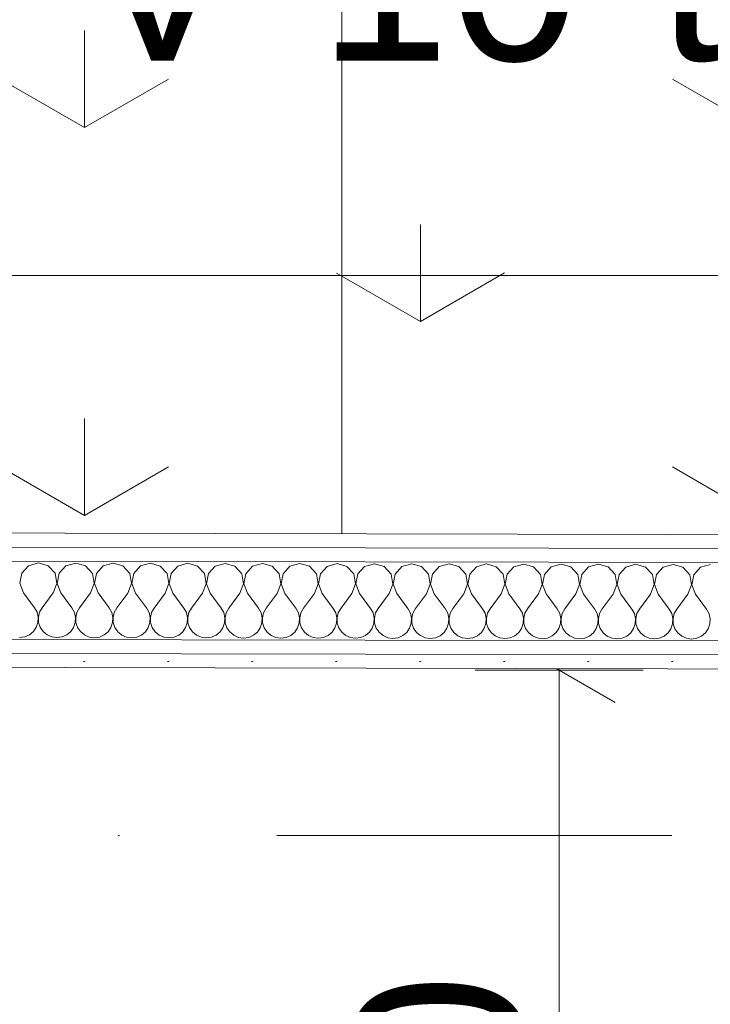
# Model space of a CAD drawing. Header units: millimetres. Extents: x -2532 to 181134, y -4151 to 53885.
# Tile 117 of 165: x 23643 to 24259, y 3894 to 4773. Entities that reach past the tile are written whole.
import ezdxf
from ezdxf.enums import TextEntityAlignment as Align

# ---------------------------------------------------------------- set-up
doc = ezdxf.new("R2010")
doc.units = ezdxf.units.MM
doc.header["$MEASUREMENT"] = 0
doc.linetypes.add('Dot & Dashed', pattern=[670.277762, 352.777767, -176.388884, 0, -141.111112])
doc.linetypes.add('Wipeout_Contour', pattern=[1000, 0, -1000])
for name, color, linetype in [('AR - Teljed', 7, 'Continuous'), ('New_AR - Seinad SS.ol', 7, 'Continuous'), ('New_SA - ripplaed', 7, 'Continuous'), ('SA - tähistused - valgustus', 7, 'Continuous')]:
    doc.layers.add(name, color=color, linetype=linetype)
for name, color, linetype, lineweight in [('AR - Teljed_Pen_No__4', 8, 'Continuous', 13), ('New_AR - Seinad SS.ol_Pen_No__207', 5, 'Continuous', 13), ('New_SA - ripplaed_Pen_No__207', 5, 'Continuous', 9), ('SA - tähistused - valgustus_Pen_No__105', 30, 'Continuous', 5)]:
    doc.layers.add(name, color=color, linetype=linetype, lineweight=lineweight)
doc.styles.add('GENERATED_STYLE_1', font='txt')
doc.styles.add('GENERATED_STYLE_3', font='txt')
doc.dimstyles.new('GENERATED_STYLE__1', dxfattribs={"dimtxt": 150, "dimasz": 76, "dimexe": 0.18, "dimexo": 0.0625, "dimgap": 0.09, "dimtad": 1, "dimdec": 0, "dimzin": 0, "dimdsep": 46, "dimtxsty": 'GENERATED_STYLE_3', "dimblk": 'ARROWHEAD_2', "dimblk1": 'ARROWHEAD_2', "dimblk2": 'ARROWHEAD_2', "dimcen": 0.09, "dimse1": 1, "dimse2": 1, "dimclrd": 256, "dimclre": 256, "dimclrt": 256, "dimadec": 0, "dimazin": 0, "dimtfac": 1, "dimtdec": 4, "dimtmove": 0, "dimatfit": 3, "dimfxl": 0, "dimtolj": 1, "dimtzin": 0, "dimarcsym": 0})
doc.dimstyles.new('GENERATED_STYLE__2', dxfattribs={"dimtxt": 150, "dimasz": 76, "dimexe": 0.18, "dimexo": 0.0625, "dimgap": 0.09, "dimtad": 1, "dimtih": 1, "dimtoh": 1, "dimdec": 0, "dimzin": 0, "dimdsep": 46, "dimtxsty": 'GENERATED_STYLE_3', "dimblk": 'ARROWHEAD_2', "dimblk1": 'ARROWHEAD_2', "dimblk2": 'ARROWHEAD_2', "dimcen": 0.09, "dimse1": 1, "dimse2": 1, "dimclrd": 256, "dimclre": 256, "dimclrt": 256, "dimadec": 0, "dimazin": 0, "dimtfac": 1, "dimtdec": 4, "dimtmove": 0, "dimatfit": 3, "dimfxl": 0, "dimtolj": 1, "dimtzin": 0, "dimarcsym": 0})
pattern_1 = [(90, (0, 0), (-600, 0), [86.6025, -259.808]), (90, (300, 173.2), (-600, 0), [86.6025, -259.808]), (30, (0, 0), (-300, 519.615), [86.6025, -259.808]), (30, (0, 346.4), (-300, 519.615), [86.6025, -259.808]), (150, (0, 0), (300, 519.615), [86.6025, -259.808]), (150, (0, 346.4), (300, 519.615), [86.6025, -259.808])]
pattern_2 = [(0, (0, 0), (0, 75), [0, -75])]

# ---------------------------------------------------------------- blocks, each defined once
blk = doc.blocks.new('Slab_105_1', base_point=(23930.24, 4314.17))
at = {"layer": 'New_SA - ripplaed_Pen_No__207', "linetype": 'Continuous'}
h = blk.add_hatch(dxfattribs=at)
h.set_pattern_fill('Grass_0001', color=256, style=0, pattern_type=2)
h.set_pattern_definition(pattern_1)
h.paths.add_polyline_path([(23930.24, 4314.17), (23930.24, 5512.38), (22730.24, 5512.38), (22730.24, 4316.76)])
at = {"layer": 'New_SA - ripplaed_Pen_No__207', "linetype": 'Continuous', "flags": 128}
blk.add_lwpolyline([(23930.24, 4314.17), (23930.24, 5512.38), (22730.24, 5512.38), (22730.24, 4316.76)], close=True, dxfattribs=at)
blk = doc.blocks.new('Slab_109_1', base_point=(24759.78, 4312.38))
at = {"layer": 'New_SA - ripplaed_Pen_No__207', "linetype": 'Continuous'}
h = blk.add_hatch(dxfattribs=at)
h.set_pattern_fill('Grass_0001', color=256, style=0, pattern_type=2)
h.set_pattern_definition(pattern_1)
h.paths.add_polyline_path([(24759.78, 4312.38), (25130.24, 4312.38), (25130.24, 5512.38), (23930.24, 5512.38), (23930.24, 4314.17)])
at = {"layer": 'New_SA - ripplaed_Pen_No__207', "linetype": 'Continuous', "flags": 128}
blk.add_lwpolyline([(24759.78, 4312.38), (25130.24, 4312.38), (25130.24, 5512.38), (23930.24, 5512.38), (23930.24, 4314.17)], close=True, dxfattribs=at)
blk = doc.blocks.new('Standard grid marker')
at = {"layer": 'AR - Teljed_Pen_No__4', "linetype": 'Dot & Dashed'}
blk.add_line((1000, 0), (44867.92, 0), dxfattribs=at)
at = {"layer": 'AR - Teljed_Pen_No__4', "style": 'GENERATED_STYLE_1'}
for tag, p in [('AC_MarkerText_1_0', (-300, 14.29)), ('AC_MarkerText_1_1', (46167.92, 14.29))]:
    blk.add_attdef(tag, text='', height=250, dxfattribs=at).set_placement(p, align=Align.MIDDLE_CENTER)
blk = doc.blocks.new('*D2133')
at = {"layer": 'SA - tähistused - valgustus_Pen_No__105', "linetype": 'Continuous'}
for p, q in [((24124.21, 4192.38), (24124.21, 4241.28)), ((24174.21, 4163.51), (24074.21, 4221.25)), ((24199.21, 4192.38), (24049.21, 4192.38)), ((24124.21, 3292.38), (24124.21, 4192.38)), ((24074.21, 3321.25), (24174.21, 3263.51)), ((24199.21, 3292.38), (24049.21, 3292.38))]:
    blk.add_line(p, q, dxfattribs=at)
at = {"layer": 'SA - tähistused - valgustus_Pen_No__105', "insert": (24094.21, 3571.63), "char_height": 150, "attachment_point": 7, "rotation": 90, "style": 'GENERATED_STYLE_3'}
blk.add_mtext('\\A1;{\\pql;\\fArial|b0|i0|c0|p34;900}', dxfattribs=at)
blk = doc.blocks.new('ARROWHEAD_2')
at = {"linetype": 'Continuous'}
for p, q in [((-0.378, -0.655), (0.378, 0.655)), ((0, 0), (-1, 0))]:
    blk.add_line(p, q, dxfattribs=at)
blk = doc.blocks.new('*D2136')
at = {"layer": 'SA - tähistused - valgustus_Pen_No__105', "linetype": 'Continuous'}
for p, q in [((22859.69, 1122.05), (22859.69, 1272.05)), ((24759.52, 1122.05), (24759.52, 1272.05)), ((22888.56, 1247.05), (22830.82, 1147.05)), ((24730.65, 1147.05), (24788.38, 1247.05)), ((22859.69, 1197.05), (24759.52, 1197.05)), ((24759.52, 1197.05), (24808.42, 1197.05))]:
    blk.add_line(p, q, dxfattribs=at)
at = {"layer": 'SA - tähistused - valgustus_Pen_No__105', "insert": (23553.15, 1227.05), "char_height": 150, "attachment_point": 7, "style": 'GENERATED_STYLE_3'}
blk.add_mtext('\\A1;{\\pql;\\fArial|b0|i0|c0|p34;1\xa0900}', dxfattribs=at)
blk = doc.blocks.new('*D2152')
at = {"layer": 'SA - tähistused - valgustus_Pen_No__105', "linetype": 'Continuous'}
for p, q in [((19109.59, 4469.85), (19109.59, 4619.85)), ((24759.78, 4469.85), (24759.78, 4619.85)), ((19138.46, 4594.85), (19080.73, 4494.85)), ((24730.91, 4494.85), (24788.64, 4594.85)), ((19060.69, 4544.85), (19109.59, 4544.85)), ((19109.59, 4544.85), (24759.78, 4544.85)), ((24759.78, 4544.85), (24808.68, 4544.85))]:
    blk.add_line(p, q, dxfattribs=at)
at = {"layer": 'SA - tähistused - valgustus_Pen_No__105', "insert": (21678.23, 4574.85), "char_height": 150, "attachment_point": 7, "style": 'GENERATED_STYLE_3'}
blk.add_mtext('\\A1;{\\pql;\\fArial|b0|i0|c0|p34;5\xa0650}', dxfattribs=at)
blk = doc.blocks.new('Label_350_1', base_point=(24060.17, 4585.32))
at = {"layer": 'SA - tähistused - valgustus_Pen_No__105', "insert": (23700.17, 4886.76), "char_height": 150, "attachment_point": 1, "style": 'GENERATED_STYLE_3'}
blk.add_mtext('\\A1;{\\pql;\\pt0,105000;\\fArial|b0|i0|c0|p34;V-10-tk\\fArial|b0|i0|c0|p34;\\A1{\\H.66x;\\S^  ;}\\fArial|b0|i0|c0|p34;\\fArial|b0|i0|c0|p34;\\A1{\\H.66x;\\S^  ;}\\fArial|b0|i0|c0|p34; \\fArial|b0|i0|c0|p34;\\fArial|b0|i0|c0|p34;\\fArial|b0|i0|c0|p34;\\fArial|b0|i0|c0|p34;\\fArial|b0|i0|c0|p34;\\fArial|b0|i0|c0|p34;\\fArial|b0|i0|c0|p34;\\fArial|b0|i0|c0|p34;\\fArial|b0|i0|c0|p34;\\fArial|b0|i0|c0|p34;\\fArial|b0|i0|c0|p34;\\fArial|b0|i0|c0|p34;\\fArial|b0|i0|c0|p34;\\fArial|b0|i0|c0|p34;\\fArial|b0|i0|c0|p34;\\fArial|b0|i0|c0|p34;\\fArial|b0|i0|c0|p34;\\fArial|b0|i0|c0|p34;\\fArial|b0|i0|c0|p34;\\fArial|b0|i0|c0|p34;\\fArial|b0|i0|c0|p34;\\fArial|b0|i0|c0|p34;\\fArial|b0|i0|c0|p34;\\fArial|b0|i0|c0|p34;\\fArial|b0|i0|c0|p34;\\fArial|b0|i0|c0|p34;\\fArial|b0|i0|c0|p34;\\fArial|b0|i0|c0|p34;\\fArial|b0|i0|c0|p34;\\fArial|b0|i0|c0|p34;\\fArial|b0|i0|c0|p34;\\fArial|b0|i0|c0|p34;\\fArial|b0|i0|c0|p34;\\fArial|b0|i0|c0|p34;\\fArial|b0|i0|c0|p34;\\fArial|b0|i0|c0|p34;\\fArial|b0|i0|c0|p34;\\fArial|b0|i0|c0|p34;\\fArial|b0|i0|c0|p34;\\fArial|b0|i0|c0|p34;\\fArial|b0|i0|c0|p34;\\fArial|b0|i0|c0|p34;\\fArial|b0|i0|c0|p34;}', dxfattribs=at)
blk = doc.blocks.new('*X2778')
at = {"layer": 'New_AR - Seinad SS.ol_Pen_No__207', "linetype": 'Continuous'}
for p, q in [((23650.55, 4285.62), (23644.39, 4278.91)), ((23659.32, 4288.09), (23650.55, 4285.62)), ((23668.07, 4285.58), (23659.32, 4288.09)), ((23674.2, 4278.84), (23668.07, 4285.58)), ((23683.88, 4285.55), (23677.72, 4278.84)), ((23692.65, 4288.02), (23683.88, 4285.55)), ((23701.41, 4285.51), (23692.65, 4288.02)), ((23707.54, 4278.77), (23701.41, 4285.51)), ((23717.22, 4285.47), (23711.06, 4278.76)), ((23725.98, 4287.94), (23717.22, 4285.47)), ((23734.74, 4285.44), (23725.98, 4287.94)), ((23740.87, 4278.7), (23734.74, 4285.44)), ((23750.55, 4285.4), (23744.39, 4278.69)), ((23759.32, 4287.87), (23750.55, 4285.4)), ((23768.07, 4285.36), (23759.32, 4287.87)), ((23774.2, 4278.63), (23768.07, 4285.36)), ((23783.88, 4285.33), (23777.72, 4278.62)), ((23792.65, 4287.8), (23783.88, 4285.33)), ((23801.41, 4285.29), (23792.65, 4287.8)), ((23807.54, 4278.55), (23801.41, 4285.29)), ((23817.22, 4285.26), (23811.06, 4278.55)), ((23825.98, 4287.73), (23817.22, 4285.26)), ((23834.74, 4285.22), (23825.98, 4287.73)), ((23840.87, 4278.48), (23834.74, 4285.22)), ((23850.55, 4285.19), (23844.39, 4278.48)), ((23859.32, 4287.66), (23850.55, 4285.19)), ((23868.07, 4285.15), (23859.32, 4287.66)), ((23874.2, 4278.41), (23868.07, 4285.15)), ((23883.88, 4285.11), (23877.72, 4278.4)), ((23892.65, 4287.58), (23883.88, 4285.11)), ((23901.41, 4285.08), (23892.65, 4287.58)), ((23907.54, 4278.34), (23901.41, 4285.08)), ((23917.22, 4285.04), (23911.06, 4278.33)), ((23925.98, 4287.51), (23917.22, 4285.04)), ((23934.74, 4285), (23925.98, 4287.51)), ((23940.87, 4278.27), (23934.74, 4285)), ((23950.55, 4284.97), (23944.39, 4278.26)), ((23959.32, 4287.44), (23950.55, 4284.97)), ((23968.07, 4284.93), (23959.32, 4287.44)), ((23974.2, 4278.19), (23968.07, 4284.93)), ((23983.88, 4284.9), (23977.72, 4278.19)), ((23992.65, 4287.37), (23983.88, 4284.9)), ((24001.41, 4284.86), (23992.65, 4287.37)), ((24007.54, 4278.12), (24001.41, 4284.86)), ((24017.22, 4284.83), (24011.06, 4278.12)), ((24025.98, 4287.3), (24017.22, 4284.83)), ((24034.74, 4284.79), (24025.98, 4287.3)), ((24040.87, 4278.05), (24034.74, 4284.79)), ((24050.55, 4284.75), (24044.39, 4278.04)), ((24059.32, 4287.22), (24050.55, 4284.75)), ((24068.07, 4284.72), (24059.32, 4287.22)), ((24074.2, 4277.98), (24068.07, 4284.72)), ((24083.88, 4284.68), (24077.72, 4277.97)), ((24092.65, 4287.15), (24083.88, 4284.68)), ((24101.41, 4284.64), (24092.65, 4287.15)), ((24107.54, 4277.91), (24101.41, 4284.64)), ((24117.22, 4284.61), (24111.06, 4277.9)), ((24125.98, 4287.08), (24117.22, 4284.61)), ((24134.74, 4284.57), (24125.98, 4287.08)), ((24140.87, 4277.83), (24134.74, 4284.57)), ((24150.55, 4284.54), (24144.39, 4277.83)), ((24159.32, 4287.01), (24150.55, 4284.54)), ((24168.07, 4284.5), (24159.32, 4287.01)), ((24174.2, 4277.76), (24168.07, 4284.5)), ((24183.88, 4284.47), (24177.72, 4277.76)), ((24192.65, 4286.94), (24183.88, 4284.47)), ((24201.41, 4284.43), (24192.65, 4286.94)), ((24207.54, 4277.69), (24201.41, 4284.43)), ((24217.22, 4284.39), (24211.06, 4277.68)), ((24225.98, 4286.86), (24217.22, 4284.39)), ((24234.74, 4284.36), (24225.98, 4286.86)), ((24240.87, 4277.62), (24234.74, 4284.36)), ((24250.55, 4284.32), (24244.39, 4277.61)), ((24259.32, 4286.79), (24250.55, 4284.32)), ((23644.39, 4278.91), (23642.68, 4269.96)), ((23675.88, 4269.89), (23674.2, 4278.84)), ((23677.72, 4278.84), (23676.01, 4269.89)), ((23709.21, 4269.82), (23707.54, 4278.77)), ((23711.06, 4278.76), (23709.35, 4269.82)), ((23742.54, 4269.74), (23740.87, 4278.7)), ((23744.39, 4278.69), (23742.68, 4269.74)), ((23775.88, 4269.67), (23774.2, 4278.63)), ((23777.72, 4278.62), (23776.01, 4269.67)), ((23809.21, 4269.6), (23807.54, 4278.55)), ((23811.06, 4278.55), (23809.35, 4269.6)), ((23842.54, 4269.53), (23840.87, 4278.48)), ((23844.39, 4278.48), (23842.68, 4269.53)), ((23875.88, 4269.46), (23874.2, 4278.41)), ((23877.72, 4278.4), (23876.01, 4269.46)), ((23909.21, 4269.38), (23907.54, 4278.34)), ((23911.06, 4278.33), (23909.34, 4269.38)), ((23942.54, 4269.31), (23940.87, 4278.27)), ((23944.39, 4278.26), (23942.68, 4269.31)), ((23975.88, 4269.24), (23974.2, 4278.19)), ((23977.72, 4278.19), (23976.01, 4269.24)), ((24009.21, 4269.17), (24007.54, 4278.12)), ((24011.06, 4278.12), (24009.34, 4269.17)), ((24042.54, 4269.1), (24040.87, 4278.05)), ((24044.39, 4278.04), (24042.68, 4269.1)), ((24075.88, 4269.02), (24074.2, 4277.98)), ((24077.72, 4277.97), (24076.01, 4269.02)), ((24109.21, 4268.95), (24107.54, 4277.91)), ((24111.06, 4277.9), (24109.34, 4268.95)), ((24142.54, 4268.88), (24140.87, 4277.83)), ((24144.39, 4277.83), (24142.68, 4268.88)), ((24175.88, 4268.81), (24174.2, 4277.76)), ((24177.72, 4277.76), (24176.01, 4268.81)), ((24209.21, 4268.74), (24207.54, 4277.69)), ((24211.06, 4277.68), (24209.34, 4268.74)), ((24242.54, 4268.66), (24240.87, 4277.62)), ((24244.39, 4277.61), (24242.68, 4268.66)), ((23642.68, 4269.96), (23645.93, 4261.45)), ((23672.59, 4261.39), (23675.88, 4269.89)), ((23676.01, 4269.89), (23679.26, 4261.38)), ((23705.93, 4261.32), (23709.21, 4269.82)), ((23709.35, 4269.82), (23712.59, 4261.31)), ((23739.26, 4261.25), (23742.54, 4269.74)), ((23742.68, 4269.74), (23745.93, 4261.23)), ((23772.59, 4261.18), (23775.88, 4269.67)), ((23776.01, 4269.67), (23779.26, 4261.16)), ((23805.93, 4261.1), (23809.21, 4269.6)), ((23809.35, 4269.6), (23812.59, 4261.09)), ((23839.26, 4261.03), (23842.54, 4269.53)), ((23842.68, 4269.53), (23845.93, 4261.02)), ((23872.59, 4260.96), (23875.88, 4269.46)), ((23876.01, 4269.46), (23879.26, 4260.95)), ((23905.93, 4260.89), (23909.21, 4269.38)), ((23909.34, 4269.38), (23912.59, 4260.87)), ((23939.26, 4260.82), (23942.54, 4269.31)), ((23942.68, 4269.31), (23945.93, 4260.8)), ((23972.59, 4260.74), (23975.88, 4269.24)), ((23976.01, 4269.24), (23979.26, 4260.73)), ((24005.93, 4260.67), (24009.21, 4269.17)), ((24009.34, 4269.17), (24012.59, 4260.66)), ((24039.26, 4260.6), (24042.54, 4269.1)), ((24042.68, 4269.1), (24045.93, 4260.59)), ((24072.59, 4260.53), (24075.88, 4269.02)), ((24076.01, 4269.02), (24079.26, 4260.51)), ((24105.93, 4260.46), (24109.21, 4268.95)), ((24109.34, 4268.95), (24112.59, 4260.44)), ((24139.26, 4260.38), (24142.54, 4268.88)), ((24142.68, 4268.88), (24145.93, 4260.37)), ((24172.59, 4260.31), (24175.88, 4268.81)), ((24176.01, 4268.81), (24179.26, 4260.3)), ((24205.93, 4260.24), (24209.21, 4268.74)), ((24209.34, 4268.74), (24212.59, 4260.23)), ((24239.26, 4260.17), (24242.54, 4268.66)), ((24242.68, 4268.66), (24245.93, 4260.15)), ((23645.93, 4261.45), (23655.9, 4248.1)), ((23672.59, 4261.39), (23662.56, 4248.08)), ((23679.26, 4261.38), (23689.23, 4248.02)), ((23705.93, 4261.32), (23695.9, 4248.01)), ((23712.59, 4261.31), (23722.56, 4247.95)), ((23739.26, 4261.25), (23729.23, 4247.94)), ((23745.93, 4261.23), (23755.9, 4247.88)), ((23772.59, 4261.18), (23762.56, 4247.87)), ((23779.26, 4261.16), (23789.23, 4247.81)), ((23805.93, 4261.1), (23795.9, 4247.79)), ((23812.59, 4261.09), (23822.56, 4247.74)), ((23839.26, 4261.03), (23829.23, 4247.72)), ((23845.93, 4261.02), (23855.9, 4247.66)), ((23872.59, 4260.96), (23862.56, 4247.65)), ((23879.26, 4260.95), (23889.23, 4247.59)), ((23905.93, 4260.89), (23895.9, 4247.58)), ((23912.59, 4260.87), (23922.56, 4247.52)), ((23939.26, 4260.82), (23929.23, 4247.51)), ((23945.93, 4260.8), (23955.9, 4247.45)), ((23972.59, 4260.74), (23962.56, 4247.43)), ((23979.26, 4260.73), (23989.23, 4247.38)), ((24005.93, 4260.67), (23995.9, 4247.36)), ((24012.59, 4260.66), (24022.56, 4247.3)), ((24039.26, 4260.6), (24029.23, 4247.29)), ((24045.93, 4260.59), (24055.9, 4247.23)), ((24072.59, 4260.53), (24062.56, 4247.22)), ((24079.26, 4260.51), (24089.23, 4247.16)), ((24105.93, 4260.46), (24095.9, 4247.15)), ((24112.59, 4260.44), (24122.56, 4247.09)), ((24139.26, 4260.38), (24129.23, 4247.07)), ((24145.93, 4260.37), (24155.9, 4247.02)), ((24172.59, 4260.31), (24162.56, 4247)), ((24179.26, 4260.3), (24189.23, 4246.94)), ((24205.93, 4260.24), (24195.9, 4246.93)), ((24212.59, 4260.23), (24222.56, 4246.87)), ((24239.26, 4260.17), (24229.23, 4246.86)), ((24245.93, 4260.15), (24255.9, 4246.8)), ((23658.11, 4244.07), (23655.9, 4248.1)), ((23662.56, 4248.08), (23660.33, 4244.06)), ((23691.45, 4243.99), (23689.23, 4248.02)), ((23695.9, 4248.01), (23693.66, 4243.99)), ((23724.78, 4243.92), (23722.56, 4247.95)), ((23729.23, 4247.94), (23727, 4243.92)), ((23758.11, 4243.85), (23755.9, 4247.88)), ((23762.56, 4247.87), (23760.33, 4243.85)), ((23791.45, 4243.78), (23789.23, 4247.81)), ((23795.9, 4247.79), (23793.66, 4243.77)), ((23824.78, 4243.71), (23822.56, 4247.74)), ((23829.23, 4247.72), (23827, 4243.7)), ((23858.11, 4243.63), (23855.9, 4247.66)), ((23862.56, 4247.65), (23860.33, 4243.63)), ((23891.45, 4243.56), (23889.23, 4247.59)), ((23895.9, 4247.58), (23893.66, 4243.56)), ((23924.78, 4243.49), (23922.56, 4247.52)), ((23929.23, 4247.51), (23927, 4243.49)), ((23958.11, 4243.42), (23955.9, 4247.45)), ((23962.56, 4247.43), (23960.33, 4243.41)), ((23991.45, 4243.35), (23989.23, 4247.38)), ((23995.9, 4247.36), (23993.66, 4243.34)), ((24024.78, 4243.27), (24022.56, 4247.3)), ((24029.23, 4247.29), (24027, 4243.27)), ((24058.11, 4243.2), (24055.9, 4247.23)), ((24062.56, 4247.22), (24060.33, 4243.2)), ((24091.45, 4243.13), (24089.23, 4247.16)), ((24095.9, 4247.15), (24093.66, 4243.13)), ((24124.78, 4243.06), (24122.56, 4247.09)), ((24129.23, 4247.07), (24127, 4243.05)), ((24158.11, 4242.99), (24155.9, 4247.02)), ((24162.56, 4247), (24160.33, 4242.98)), ((24191.45, 4242.91), (24189.23, 4246.94)), ((24195.9, 4246.93), (24193.66, 4242.91)), ((24224.78, 4242.84), (24222.56, 4246.87)), ((24229.23, 4246.86), (24227, 4242.84)), ((24258.11, 4242.77), (24255.9, 4246.8)), ((23659.15, 4239.59), (23658.11, 4244.07)), ((23658.91, 4234.99), (23659.15, 4239.59)), ((23660.33, 4244.06), (23659.28, 4239.58)), ((23659.28, 4239.58), (23659.49, 4234.99)), ((23692.48, 4239.51), (23691.45, 4243.99)), ((23692.25, 4234.92), (23692.48, 4239.51)), ((23693.66, 4243.99), (23692.61, 4239.51)), ((23692.61, 4239.51), (23692.83, 4234.92)), ((23725.81, 4239.44), (23724.78, 4243.92)), ((23725.58, 4234.85), (23725.81, 4239.44)), ((23727, 4243.92), (23725.95, 4239.44)), ((23725.95, 4239.44), (23726.16, 4234.85)), ((23759.15, 4239.37), (23758.11, 4243.85)), ((23758.91, 4234.78), (23759.15, 4239.37)), ((23760.33, 4243.85), (23759.28, 4239.37)), ((23759.28, 4239.37), (23759.49, 4234.78)), ((23792.48, 4239.3), (23791.45, 4243.78)), ((23792.25, 4234.7), (23792.48, 4239.3)), ((23793.66, 4243.77), (23792.61, 4239.3)), ((23792.61, 4239.3), (23792.83, 4234.7)), ((23825.81, 4239.23), (23824.78, 4243.71)), ((23825.58, 4234.63), (23825.81, 4239.23)), ((23827, 4243.7), (23825.95, 4239.22)), ((23825.95, 4239.22), (23826.16, 4234.63)), ((23859.14, 4239.15), (23858.11, 4243.63)), ((23858.91, 4234.56), (23859.14, 4239.15)), ((23860.33, 4243.63), (23859.28, 4239.15)), ((23859.28, 4239.15), (23859.49, 4234.56)), ((23892.48, 4239.08), (23891.45, 4243.56)), ((23892.25, 4234.49), (23892.48, 4239.08)), ((23893.66, 4243.56), (23892.61, 4239.08)), ((23892.61, 4239.08), (23892.83, 4234.49)), ((23925.81, 4239.01), (23924.78, 4243.49)), ((23925.58, 4234.42), (23925.81, 4239.01)), ((23927, 4243.49), (23925.95, 4239.01)), ((23925.95, 4239.01), (23926.16, 4234.42)), ((23959.14, 4238.94), (23958.11, 4243.42)), ((23958.91, 4234.34), (23959.14, 4238.94)), ((23960.33, 4243.41), (23959.28, 4238.94)), ((23959.28, 4238.94), (23959.49, 4234.34)), ((23992.48, 4238.87), (23991.45, 4243.35)), ((23992.25, 4234.27), (23992.48, 4238.87)), ((23993.66, 4243.34), (23992.61, 4238.86)), ((23992.61, 4238.86), (23992.83, 4234.27)), ((24025.81, 4238.79), (24024.78, 4243.27)), ((24025.58, 4234.2), (24025.81, 4238.79)), ((24027, 4243.27), (24025.95, 4238.79)), ((24025.95, 4238.79), (24026.16, 4234.2)), ((24059.14, 4238.72), (24058.11, 4243.2)), ((24058.91, 4234.13), (24059.14, 4238.72)), ((24060.33, 4243.2), (24059.28, 4238.72)), ((24059.28, 4238.72), (24059.49, 4234.13)), ((24092.48, 4238.65), (24091.45, 4243.13)), ((24092.24, 4234.06), (24092.48, 4238.65)), ((24093.66, 4243.13), (24092.61, 4238.65)), ((24092.61, 4238.65), (24092.83, 4234.06)), ((24125.81, 4238.58), (24124.78, 4243.06)), ((24125.58, 4233.98), (24125.81, 4238.58)), ((24127, 4243.05), (24125.95, 4238.58)), ((24125.95, 4238.58), (24126.16, 4233.98)), ((24159.14, 4238.51), (24158.11, 4242.99)), ((24158.91, 4233.91), (24159.14, 4238.51)), ((24160.33, 4242.98), (24159.28, 4238.5)), ((24159.28, 4238.5), (24159.49, 4233.91)), ((24192.48, 4238.43), (24191.45, 4242.91)), ((24192.24, 4233.84), (24192.48, 4238.43)), ((24193.66, 4242.91), (24192.61, 4238.43)), ((24192.61, 4238.43), (24192.82, 4233.84)), ((24225.81, 4238.36), (24224.78, 4242.84)), ((24225.58, 4233.77), (24225.81, 4238.36)), ((24227, 4242.84), (24225.95, 4238.36)), ((24225.95, 4238.36), (24226.16, 4233.77)), ((24259.14, 4238.29), (24258.11, 4242.77)), ((24258.91, 4233.7), (24259.14, 4238.29)), ((23654.82, 4226.85), (23657.43, 4230.64)), ((23657.43, 4230.64), (23658.91, 4234.99)), ((23659.49, 4234.99), (23660.95, 4230.63)), ((23660.95, 4230.63), (23663.55, 4226.84)), ((23688.15, 4226.78), (23690.77, 4230.57)), ((23690.77, 4230.57), (23692.25, 4234.92)), ((23692.83, 4234.92), (23694.29, 4230.56)), ((23694.29, 4230.56), (23696.88, 4226.76)), ((23721.49, 4226.71), (23724.1, 4230.49)), ((23724.1, 4230.49), (23725.58, 4234.85)), ((23726.16, 4234.85), (23727.62, 4230.49)), ((23727.62, 4230.49), (23730.22, 4226.69)), ((23754.82, 4226.64), (23757.43, 4230.42)), ((23757.43, 4230.42), (23758.91, 4234.78)), ((23759.49, 4234.78), (23760.95, 4230.41)), ((23760.95, 4230.41), (23763.55, 4226.62)), ((23788.15, 4226.57), (23790.77, 4230.35)), ((23790.77, 4230.35), (23792.25, 4234.7)), ((23792.83, 4234.7), (23794.29, 4230.34)), ((23794.29, 4230.34), (23796.88, 4226.55)), ((23821.49, 4226.49), (23824.1, 4230.28)), ((23824.1, 4230.28), (23825.58, 4234.63)), ((23826.16, 4234.63), (23827.62, 4230.27)), ((23827.62, 4230.27), (23830.22, 4226.48)), ((23854.82, 4226.42), (23857.43, 4230.21)), ((23857.43, 4230.21), (23858.91, 4234.56)), ((23859.49, 4234.56), (23860.95, 4230.2)), ((23860.95, 4230.2), (23863.55, 4226.4)), ((23888.15, 4226.35), (23890.77, 4230.13)), ((23890.77, 4230.13), (23892.25, 4234.49)), ((23892.83, 4234.49), (23894.29, 4230.13)), ((23894.29, 4230.13), (23896.88, 4226.33)), ((23921.49, 4226.28), (23924.1, 4230.06)), ((23924.1, 4230.06), (23925.58, 4234.42)), ((23926.16, 4234.42), (23927.62, 4230.05)), ((23927.62, 4230.05), (23930.21, 4226.26)), ((23954.82, 4226.21), (23957.43, 4229.99)), ((23957.43, 4229.99), (23958.91, 4234.34)), ((23959.49, 4234.34), (23960.95, 4229.98)), ((23960.95, 4229.98), (23963.55, 4226.19)), ((23988.15, 4226.13), (23990.77, 4229.92)), ((23990.77, 4229.92), (23992.25, 4234.27)), ((23992.83, 4234.27), (23994.29, 4229.91)), ((23994.29, 4229.91), (23996.88, 4226.12)), ((24021.49, 4226.06), (24024.1, 4229.85)), ((24024.1, 4229.85), (24025.58, 4234.2)), ((24026.16, 4234.2), (24027.62, 4229.84)), ((24027.62, 4229.84), (24030.21, 4226.04)), ((24054.82, 4225.99), (24057.43, 4229.77)), ((24057.43, 4229.77), (24058.91, 4234.13)), ((24059.49, 4234.13), (24060.95, 4229.77)), ((24060.95, 4229.77), (24063.55, 4225.97)), ((24088.15, 4225.92), (24090.77, 4229.7)), ((24090.77, 4229.7), (24092.24, 4234.06)), ((24092.83, 4234.06), (24094.29, 4229.69)), ((24094.29, 4229.69), (24096.88, 4225.9)), ((24121.49, 4225.85), (24124.1, 4229.63)), ((24124.1, 4229.63), (24125.58, 4233.98)), ((24126.16, 4233.98), (24127.62, 4229.62)), ((24127.62, 4229.62), (24130.21, 4225.83)), ((24154.82, 4225.77), (24157.43, 4229.56)), ((24157.43, 4229.56), (24158.91, 4233.91)), ((24159.49, 4233.91), (24160.95, 4229.55)), ((24160.95, 4229.55), (24163.55, 4225.76)), ((24188.15, 4225.7), (24190.77, 4229.49)), ((24190.77, 4229.49), (24192.24, 4233.84)), ((24192.82, 4233.84), (24194.28, 4229.48)), ((24194.28, 4229.48), (24196.88, 4225.68)), ((24221.49, 4225.63), (24224.1, 4229.41)), ((24224.1, 4229.41), (24225.58, 4233.77)), ((24226.16, 4233.77), (24227.62, 4229.41)), ((24227.62, 4229.41), (24230.21, 4225.61)), ((24254.82, 4225.56), (24257.43, 4229.34)), ((24257.43, 4229.34), (24258.91, 4233.7)), ((23642.51, 4221.46), (23647.06, 4222.08)), ((23647.06, 4222.08), (23651.27, 4223.93)), ((23651.27, 4223.93), (23654.82, 4226.85)), ((23663.55, 4226.84), (23667.08, 4223.89)), ((23667.08, 4223.89), (23671.29, 4222.03)), ((23671.29, 4222.03), (23675.84, 4221.39)), ((23675.84, 4221.39), (23680.4, 4222.01)), ((23680.4, 4222.01), (23684.61, 4223.86)), ((23684.61, 4223.86), (23688.15, 4226.78)), ((23696.88, 4226.76), (23700.42, 4223.82)), ((23700.42, 4223.82), (23704.62, 4221.96)), ((23704.62, 4221.96), (23709.17, 4221.31)), ((23709.17, 4221.31), (23713.73, 4221.94)), ((23713.73, 4221.94), (23717.94, 4223.78)), ((23717.94, 4223.78), (23721.49, 4226.71)), ((23730.22, 4226.69), (23733.75, 4223.75)), ((23733.75, 4223.75), (23737.95, 4221.89)), ((23737.95, 4221.89), (23742.51, 4221.24)), ((23742.51, 4221.24), (23747.06, 4221.87)), ((23747.06, 4221.87), (23751.27, 4223.71)), ((23751.27, 4223.71), (23754.82, 4226.64)), ((23763.55, 4226.62), (23767.08, 4223.68)), ((23767.08, 4223.68), (23771.29, 4221.81)), ((23771.29, 4221.81), (23775.84, 4221.17)), ((23775.84, 4221.17), (23780.4, 4221.79)), ((23780.4, 4221.79), (23784.61, 4223.64)), ((23784.61, 4223.64), (23788.15, 4226.57)), ((23796.88, 4226.55), (23800.42, 4223.61)), ((23800.42, 4223.61), (23804.62, 4221.74)), ((23804.62, 4221.74), (23809.17, 4221.1)), ((23809.17, 4221.1), (23813.73, 4221.72)), ((23813.73, 4221.72), (23817.94, 4223.57)), ((23817.94, 4223.57), (23821.49, 4226.49)), ((23830.22, 4226.48), (23833.75, 4223.53)), ((23833.75, 4223.53), (23837.95, 4221.67)), ((23837.95, 4221.67), (23842.51, 4221.03)), ((23842.51, 4221.03), (23847.06, 4221.65)), ((23847.06, 4221.65), (23851.27, 4223.5)), ((23851.27, 4223.5), (23854.82, 4226.42)), ((23863.55, 4226.4), (23867.08, 4223.46)), ((23867.08, 4223.46), (23871.29, 4221.6)), ((23871.29, 4221.6), (23875.84, 4220.95)), ((23875.84, 4220.95), (23880.4, 4221.58)), ((23880.4, 4221.58), (23884.61, 4223.42)), ((23884.61, 4223.42), (23888.15, 4226.35)), ((23896.88, 4226.33), (23900.42, 4223.39)), ((23900.42, 4223.39), (23904.62, 4221.53)), ((23904.62, 4221.53), (23909.17, 4220.88)), ((23909.17, 4220.88), (23913.73, 4221.51)), ((23913.73, 4221.51), (23917.94, 4223.35)), ((23917.94, 4223.35), (23921.49, 4226.28)), ((23930.21, 4226.26), (23933.75, 4223.32)), ((23933.75, 4223.32), (23937.95, 4221.45)), ((23937.95, 4221.45), (23942.51, 4220.81)), ((23942.51, 4220.81), (23947.06, 4221.43)), ((23947.06, 4221.43), (23951.27, 4223.28)), ((23951.27, 4223.28), (23954.82, 4226.21)), ((23963.55, 4226.19), (23967.08, 4223.25)), ((23967.08, 4223.25), (23971.29, 4221.38)), ((23971.29, 4221.38), (23975.84, 4220.74)), ((23975.84, 4220.74), (23980.4, 4221.36)), ((23980.4, 4221.36), (23984.61, 4223.21)), ((23984.61, 4223.21), (23988.15, 4226.13)), ((23996.88, 4226.12), (24000.42, 4223.17)), ((24000.42, 4223.17), (24004.62, 4221.31)), ((24004.62, 4221.31), (24009.17, 4220.67)), ((24009.17, 4220.67), (24013.73, 4221.29)), ((24013.73, 4221.29), (24017.94, 4223.14)), ((24017.94, 4223.14), (24021.49, 4226.06)), ((24030.21, 4226.04), (24033.75, 4223.1)), ((24033.75, 4223.1), (24037.95, 4221.24)), ((24037.95, 4221.24), (24042.51, 4220.59)), ((24042.51, 4220.59), (24047.06, 4221.22)), ((24047.06, 4221.22), (24051.27, 4223.06)), ((24051.27, 4223.06), (24054.82, 4225.99)), ((24063.55, 4225.97), (24067.08, 4223.03)), ((24067.08, 4223.03), (24071.29, 4221.17)), ((24071.29, 4221.17), (24075.84, 4220.52)), ((24075.84, 4220.52), (24080.39, 4221.15)), ((24080.39, 4221.15), (24084.61, 4222.99)), ((24084.61, 4222.99), (24088.15, 4225.92)), ((24096.88, 4225.9), (24100.42, 4222.96)), ((24100.42, 4222.96), (24104.62, 4221.09)), ((24104.62, 4221.09), (24109.17, 4220.45)), ((24109.17, 4220.45), (24113.73, 4221.07)), ((24113.73, 4221.07), (24117.94, 4222.92)), ((24117.94, 4222.92), (24121.49, 4225.85)), ((24130.21, 4225.83), (24133.75, 4222.89)), ((24133.75, 4222.89), (24137.95, 4221.02)), ((24137.95, 4221.02), (24142.51, 4220.38)), ((24142.51, 4220.38), (24147.06, 4221)), ((24147.06, 4221), (24151.27, 4222.85)), ((24151.27, 4222.85), (24154.82, 4225.77)), ((24163.55, 4225.76), (24167.08, 4222.81)), ((24167.08, 4222.81), (24171.29, 4220.95)), ((24171.29, 4220.95), (24175.84, 4220.31)), ((24175.84, 4220.31), (24180.39, 4220.93)), ((24180.39, 4220.93), (24184.61, 4222.78)), ((24184.61, 4222.78), (24188.15, 4225.7)), ((24196.88, 4225.68), (24200.42, 4222.74)), ((24200.42, 4222.74), (24204.62, 4220.88)), ((24204.62, 4220.88), (24209.17, 4220.23)), ((24209.17, 4220.23), (24213.73, 4220.86)), ((24213.73, 4220.86), (24217.94, 4222.7)), ((24217.94, 4222.7), (24221.49, 4225.63)), ((24230.21, 4225.61), (24233.75, 4222.67)), ((24233.75, 4222.67), (24237.95, 4220.81)), ((24237.95, 4220.81), (24242.51, 4220.16)), ((24242.51, 4220.16), (24247.06, 4220.79)), ((24247.06, 4220.79), (24251.27, 4222.63)), ((24251.27, 4222.63), (24254.82, 4225.56))]:
    blk.add_line(p, q, dxfattribs=at)
blk = doc.blocks.new('Wall_376_1', base_point=(24759.78, 4312.38))
at = {"linetype": 'Wipeout_Contour', "ltscale": 97082.314722}
blk.add_wipeout([(23009.56, 4303.66), (24759.75, 4299.88), (24759.78, 4312.38), (23009.58, 4316.16)], dxfattribs=at).dxf.layer = 'New_AR - Seinad SS.ol'
at = {"layer": 'New_AR - Seinad SS.ol_Pen_No__207', "linetype": 'Continuous'}
h = blk.add_hatch(dxfattribs=at)
h.set_pattern_fill('Gypsum_0001', color=256, style=0, pattern_type=2)
h.set_pattern_definition(pattern_2)
h.paths.add_polyline_path([(23009.56, 4303.66), (24759.75, 4299.88), (24759.78, 4312.38), (23009.58, 4316.16)])
at = {"layer": 'New_AR - Seinad SS.ol_Pen_No__207', "linetype": 'Continuous', "flags": 128}
blk.add_lwpolyline([(24759.78, 4312.38), (23009.58, 4316.16)], dxfattribs=at)
at = {"linetype": 'Wipeout_Contour', "ltscale": 97073.334652}
blk.add_wipeout([(23009.53, 4291.16), (24759.72, 4287.38), (24759.75, 4299.88), (23009.56, 4303.66)], dxfattribs=at).dxf.layer = 'New_AR - Seinad SS.ol'
at = {"layer": 'New_AR - Seinad SS.ol_Pen_No__207', "linetype": 'Continuous'}
h = blk.add_hatch(dxfattribs=at)
h.set_pattern_fill('Gypsum_0001', color=256, style=0, pattern_type=2)
h.set_pattern_definition(pattern_2)
h.paths.add_polyline_path([(23009.53, 4291.16), (24759.72, 4287.38), (24759.75, 4299.88), (23009.56, 4303.66)])
blk.add_line((24759.75, 4299.88), (23009.56, 4303.66), dxfattribs=at)
at = {"linetype": 'Wipeout_Contour', "ltscale": 97043.969738}
blk.add_wipeout([(23009.38, 4221.16), (24759.57, 4217.38), (24759.72, 4287.38), (23009.53, 4291.16)], dxfattribs=at).dxf.layer = 'New_AR - Seinad SS.ol'
at = {"layer": 'New_AR - Seinad SS.ol_Pen_No__207', "linetype": 'Continuous'}
blk.add_line((24759.72, 4287.38), (23009.53, 4291.16), dxfattribs=at)
at = {"layer": 'New_AR - Seinad SS.ol'}
blk.add_blockref('*X2778', (0, 0), dxfattribs=at)
at = {"linetype": 'Wipeout_Contour', "ltscale": 97014.692541}
blk.add_wipeout([(23009.35, 4208.66), (24759.54, 4204.88), (24759.57, 4217.38), (23009.38, 4221.16)], dxfattribs=at).dxf.layer = 'New_AR - Seinad SS.ol'
at = {"layer": 'New_AR - Seinad SS.ol_Pen_No__207', "linetype": 'Continuous'}
h = blk.add_hatch(dxfattribs=at)
h.set_pattern_fill('Gypsum_0001', color=256, style=0, pattern_type=2)
h.set_pattern_definition(pattern_2)
h.paths.add_polyline_path([(23009.35, 4208.66), (24759.54, 4204.88), (24759.57, 4217.38), (23009.38, 4221.16)])
blk.add_line((24759.57, 4217.38), (23009.38, 4221.16), dxfattribs=at)
at = {"linetype": 'Wipeout_Contour', "ltscale": 97005.902292}
blk.add_wipeout([(23009.33, 4196.16), (24759.52, 4192.38), (24759.54, 4204.88), (23009.35, 4208.66)], dxfattribs=at).dxf.layer = 'New_AR - Seinad SS.ol'
at = {"layer": 'New_AR - Seinad SS.ol_Pen_No__207', "linetype": 'Continuous'}
h = blk.add_hatch(dxfattribs=at)
h.set_pattern_fill('Gypsum_0001', color=256, style=0, pattern_type=2)
h.set_pattern_definition(pattern_2)
h.paths.add_polyline_path([(23009.33, 4196.16), (24759.52, 4192.38), (24759.54, 4204.88), (23009.35, 4208.66)])
blk.add_line((24759.54, 4204.88), (23009.35, 4208.66), dxfattribs=at)
at = {"layer": 'New_AR - Seinad SS.ol_Pen_No__207', "linetype": 'Continuous', "flags": 128}
blk.add_lwpolyline([(23009.33, 4196.16), (24759.52, 4192.38)], dxfattribs=at)

msp = doc.modelspace()

# ---------------------------------------------------------------- block references
at = {"layer": 'AR - Teljed', "linetype": 'Continuous', "zscale": 1000}
msp.add_blockref('Standard grid marker', (-1931.78, 4044.84), dxfattribs=at)
at = {"layer": 'New_SA - ripplaed', "linetype": 'Continuous'}
for name, p in [('Slab_105_1', (23930.24, 4314.17)), ('Slab_109_1', (24759.78, 4312.38))]:
    msp.add_blockref(name, p, dxfattribs=at)
at = {"layer": 'SA - tähistused - valgustus', "linetype": 'Continuous'}
msp.add_blockref('Label_350_1', (24060.17, 4585.32), dxfattribs=at)

# ---------------------------------------------------------------- dimensions: what is measured, and where the dimension line sits
for base, p1, p2, picture, middle in [((24759.78, 4544.85), (19109.59, 6505.16), (24759.78, 6505.16), '*D2152', (21942.23, 4649.85)), ((24759.52, 1197.05), (22859.69, 3292.38), (24759.52, 4192.38), '*D2136', (23817.15, 1302.05))]:
    dim = msp.add_linear_dim(base=base, p1=p1, p2=p2, dimstyle='GENERATED_STYLE__2', dxfattribs=at)
    dim.commit()
    dim.dimension.update_dxf_attribs({"geometry": picture, "text_midpoint": middle, "dimtype": 160})
dim = msp.add_linear_dim(base=(24124.21, 4192.38), p1=(22859.69, 3292.38), p2=(24759.52, 4192.38), angle=90, dimstyle='GENERATED_STYLE__1', dxfattribs=at)
dim.commit()
dim.dimension.update_dxf_attribs({"geometry": '*D2133', "text_midpoint": (24019.21, 3747.4), "dimtype": 160, "text_rotation": 90})

# ---------------------------------------------------------------- next in the draw order: block references
at = {"layer": 'New_AR - Seinad SS.ol'}
msp.add_blockref('Wall_376_1', (24759.78, 4312.38), dxfattribs=at)

doc.saveas('drawing.dxf')
